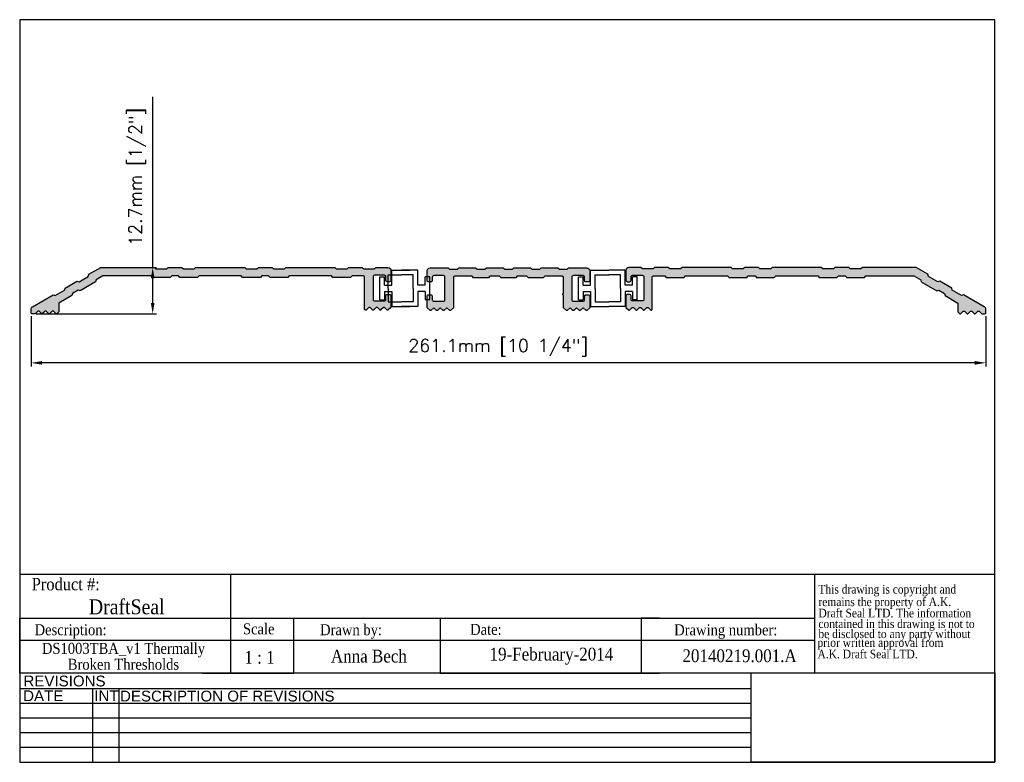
# Model space of a CAD drawing. Header units: millimetres. Extents: x 2362 to 2631, y 15 to 219.
import ezdxf
from ezdxf.enums import TextEntityAlignment as Align

# ---------------------------------------------------------------- set-up
doc = ezdxf.new("R2010")
doc.units = ezdxf.units.MM
doc.header["$MEASUREMENT"] = 0
doc.layers.add('AM_5', color=3, linetype='Continuous', lineweight=25)
doc.layers.add('BORDER', color=7, linetype='Continuous', lineweight=25)
for name, color, linetype in [('Current', 7, 'Continuous'), ('DRAWING', 7, 'Continuous'), ('DRAWING1', 5, 'Continuous'), ('FRAME', 7, 'Continuous')]:
    doc.layers.add(name, color=color, linetype=linetype)
doc.styles.add('DS GROUP', font='arial.ttf')
doc.styles.get("Standard").update_dxf_attribs({"font": 'ROMANS.SHX'})
doc.styles.add('TAG', font='GARA.TTF')
doc.dimstyles.new('AM_ISO$0', dxfattribs={"dimtxt": 1.5, "dimasz": 1.5, "dimexe": 1, "dimexo": 1, "dimgap": 1.5, "dimtad": 1, "dimdec": 0, "dimdsep": 46, "dimtxsty": 'Standard', "dimcen": 0, "dimclrd": 256, "dimclre": 256, "dimclrt": 2, "dimadec": 0, "dimazin": 2, "dimtp": 0.1, "dimtm": 0.1, "dimtfac": 0.71, "dimtdec": 0, "dimtmove": 0, "dimatfit": 3, "dimfxl": 1, "dimlwd": -1, "dimlwe": -1, "dimarcsym": 1})
picture_1 = doc.add_image_def('image1.bmp', size_in_pixel=(901, 331))

# ---------------------------------------------------------------- blocks, each defined once
blk = doc.blocks.new('A$C08671A0E')
at = {"layer": 'FRAME', "style": 'TAG'}
for s, p in [('This drawing is copyright and', (14.8, -52.3)), ('remains the property of A.K.', (14.8, -101.5)), ('Draft Seal LTD. The information', (14.8, -145.7)), ('contained in this drawing is not to  ', (14.8, -187.4)), ('be disclosed to any party without ', (14.8, -226.7)), (' prior written approval from', (0, -261.2)), (' A.K. Draft Seal LTD.', (0, -306.1))]:
    blk.add_text(s, height=33.819, dxfattribs=at).set_placement(p)
blk = doc.blocks.new('*D465')
at = {"layer": 'AM_5', "linetype": 'ByBlock', "transparency": 16777216}
for p, q in [((2365.18, 137.38), (2365.18, 123.6)), ((2626.32, 137.38), (2626.32, 123.6)), ((2623.32, 124.6), (2368.18, 124.6))]:
    blk.add_line(p, q, dxfattribs=at)
at = {"layer": 'AM_5', "transparency": 16777216}
for points in [[(2368.18, 125.1), (2368.18, 124.1), (2365.18, 124.6)], [(2623.32, 125.1), (2623.32, 124.1), (2626.32, 124.6)]]:
    blk.add_solid(points, dxfattribs=at)
at = {"layer": 'Defpoints', "color": 0, "transparency": 16777216}
for p in [(2365.18, 138.38), (2626.32, 138.38), (2365.18, 124.6)]:
    blk.add_point(p, dxfattribs=at)
at = {"layer": 'AM_5', "color": 7, "transparency": 16777216, "insert": (2492.95, 128.77), "char_height": 3.5, "attachment_point": 5}
blk.add_mtext('261.1mm [10 1/4"]', dxfattribs=at)
blk = doc.blocks.new('*D466')
at = {"layer": 'AM_5', "linetype": 'ByBlock', "transparency": 16777216}
for p, q in [((2398.44, 150.7), (2398.44, 197.37)), ((2385.23, 150.7), (2399.44, 150.7)), ((2398.44, 141), (2398.44, 147.7)), ((2366.56, 138), (2399.44, 138))]:
    blk.add_line(p, q, dxfattribs=at)
at = {"layer": 'AM_5', "transparency": 16777216}
for points in [[(2397.94, 147.7), (2398.94, 147.7), (2398.44, 150.7)], [(2397.94, 141), (2398.94, 141), (2398.44, 138)]]:
    blk.add_solid(points, dxfattribs=at)
at = {"layer": 'Defpoints', "color": 0, "transparency": 16777216}
for p in [(2384.23, 150.7), (2398.44, 150.7), (2365.56, 138)]:
    blk.add_point(p, dxfattribs=at)
at = {"layer": 'AM_5', "color": 7, "transparency": 16777216, "insert": (2394.27, 175.53), "char_height": 3.5, "attachment_point": 5, "rotation": 90}
blk.add_mtext('12.7mm [1/2"]', dxfattribs=at)

msp = doc.modelspace()

# ---------------------------------------------------------------- hatches: boundary and pattern name
h = msp.add_hatch(color=256)
edge = h.paths.add_edge_path()
edge.add_line((2452.57, 148), (2447.71, 148))
edge.add_line((2447.71, 148), (2447.31, 148.4))
edge.add_line((2447.31, 148.4), (2435.8, 148.4))
edge.add_line((2435.8, 148.4), (2435.4, 148))
edge.add_line((2435.4, 148), (2430.54, 148))
edge.add_line((2430.54, 148), (2430.14, 148.4))
edge.add_line((2430.14, 148.4), (2428.3, 148.4))
edge.add_line((2428.3, 148.4), (2427.9, 148))
edge.add_line((2427.9, 148), (2423.04, 148))
edge.add_line((2423.04, 148), (2422.64, 148.4))
edge.add_line((2422.64, 148.4), (2411.13, 148.4))
edge.add_line((2411.13, 148.4), (2410.73, 148))
edge.add_line((2410.73, 148), (2405.87, 148))
edge.add_line((2405.87, 148), (2405.47, 148.4))
edge.add_line((2405.47, 148.4), (2403.63, 148.4))
edge.add_line((2403.63, 148.4), (2403.23, 148))
edge.add_line((2403.23, 148), (2398.37, 148))
edge.add_line((2398.37, 148), (2397.97, 148.4))
edge.add_line((2397.97, 148.4), (2384.84, 148.4))
edge.add_line((2384.84, 148.4), (2382.96, 147.31))
edge.add_line((2382.96, 147.31), (2382.81, 146.76))
edge.add_line((2382.81, 146.76), (2378.6, 144.34))
edge.add_line((2378.6, 144.34), (2378.06, 144.48))
edge.add_line((2378.06, 144.48), (2376.46, 143.56))
edge.add_line((2376.46, 143.56), (2376.31, 143.01))
edge.add_line((2376.31, 143.01), (2372.79, 140.98))
edge.add_line((2372.79, 140.98), (2372.79, 138.53))
edge.add_line((2372.79, 138.53), (2372.32, 138.07))
edge.add_arc((2372.15, 138.25), 0.25, 225, 315, ccw=False)
edge.add_line((2371.97, 138.07), (2371.33, 138.72))
edge.add_arc((2371.15, 138.54), 0.25, 45, 135)
edge.add_line((2370.97, 138.72), (2370.33, 138.07))
edge.add_arc((2370.15, 138.25), 0.25, 225, 315, ccw=False)
edge.add_line((2369.98, 138.07), (2369.33, 138.72))
edge.add_arc((2369.16, 138.54), 0.25, 45, 135)
edge.add_line((2368.98, 138.72), (2368.34, 138.07))
edge.add_arc((2368.16, 138.25), 0.25, 225, 315, ccw=False)
edge.add_line((2367.98, 138.07), (2367.34, 138.72))
edge.add_arc((2367.16, 138.54), 0.25, 45, 135)
edge.add_line((2366.99, 138.72), (2366.34, 138.07))
edge.add_arc((2366.17, 138.25), 0.25, 270, 315, ccw=False)
edge.add_line((2366.17, 138), (2365.56, 138))
edge.add_arc((2365.56, 138.38), 0.38, 180, 270, ccw=False)
edge.add_line((2365.18, 138.38), (2365.18, 139.24))
edge.add_arc((2365.98, 139.24), 0.8, 120.0005, 180, ccw=False)
edge.add_line((2365.58, 139.93), (2371.24, 143.2))
edge.add_line((2371.24, 143.2), (2371.78, 143.05))
edge.add_line((2371.78, 143.05), (2374.34, 144.53))
edge.add_line((2374.34, 144.53), (2374.49, 145.08))
edge.add_line((2374.49, 145.08), (2377.73, 146.95))
edge.add_line((2377.73, 146.95), (2378.28, 146.8))
edge.add_line((2378.28, 146.8), (2380.83, 148.28))
edge.add_line((2380.83, 148.28), (2380.98, 148.83))
edge.add_line((2380.98, 148.83), (2384.23, 150.7))
edge.add_line((2384.23, 150.7), (2398.93, 150.7))
edge.add_line((2398.93, 150.7), (2399.33, 150.3))
edge.add_line((2399.33, 150.3), (2402.28, 150.3))
edge.add_line((2402.28, 150.3), (2402.68, 150.7))
edge.add_line((2402.68, 150.7), (2406.43, 150.7))
edge.add_line((2406.43, 150.7), (2406.83, 150.3))
edge.add_line((2406.83, 150.3), (2409.78, 150.3))
edge.add_line((2409.78, 150.3), (2410.18, 150.7))
edge.add_line((2410.18, 150.7), (2423.6, 150.7))
edge.add_line((2423.6, 150.7), (2424, 150.3))
edge.add_line((2424, 150.3), (2426.95, 150.3))
edge.add_line((2426.95, 150.3), (2427.35, 150.7))
edge.add_line((2427.35, 150.7), (2431.1, 150.7))
edge.add_line((2431.1, 150.7), (2431.5, 150.3))
edge.add_line((2431.5, 150.3), (2434.45, 150.3))
edge.add_line((2434.45, 150.3), (2434.85, 150.7))
edge.add_line((2434.85, 150.7), (2448.27, 150.7))
edge.add_line((2448.27, 150.7), (2448.67, 150.3))
edge.add_line((2448.67, 150.3), (2451.62, 150.3))
edge.add_line((2451.62, 150.3), (2452.02, 150.7))
edge.add_line((2452.02, 150.7), (2455.77, 150.7))
edge.add_line((2455.77, 150.7), (2456.17, 150.3))
edge.add_line((2456.17, 150.3), (2459.12, 150.3))
edge.add_line((2459.12, 150.3), (2459.52, 150.7))
edge.add_line((2459.52, 150.7), (2462.8, 150.7))
edge.add_arc((2462.8, 149.9), 0.8, 0, 90, ccw=False)
edge.add_line((2463.6, 149.9), (2463.6, 147.2))
edge.add_arc((2463.22, 147.2), 0.38, 270, 360, ccw=False)
edge.add_line((2463.22, 146.82), (2462.58, 146.82))
edge.add_arc((2462.58, 147.2), 0.38, 180, 270, ccw=False)
edge.add_line((2462.2, 147.2), (2462.2, 148.19))
edge.add_arc((2461.82, 148.19), 0.38, 360, 450)
edge.add_line((2461.82, 148.57), (2459.1, 148.57))
edge.add_arc((2459.1, 148.19), 0.38, 90, 180)
edge.add_line((2458.72, 148.19), (2458.72, 141.95))
edge.add_arc((2459.1, 141.95), 0.38, 180, 270)
edge.add_line((2459.1, 141.57), (2461.82, 141.57))
edge.add_arc((2461.82, 141.95), 0.38, 270, 360)
edge.add_line((2462.2, 141.95), (2462.2, 142.94))
edge.add_arc((2462.58, 142.94), 0.38, 90, 180, ccw=False)
edge.add_line((2462.58, 143.32), (2463.22, 143.32))
edge.add_arc((2463.22, 142.94), 0.38, 0, 90, ccw=False)
edge.add_line((2463.6, 142.94), (2463.6, 139.79))
edge.add_line((2463.6, 139.79), (2462.88, 139.07))
edge.add_arc((2462.7, 139.25), 0.25, 225, 315, ccw=False)
edge.add_line((2462.52, 139.07), (2461.88, 139.72))
edge.add_arc((2461.7, 139.54), 0.25, 45, 135)
edge.add_line((2461.53, 139.72), (2460.88, 139.07))
edge.add_arc((2460.71, 139.25), 0.25, 225, 315, ccw=False)
edge.add_line((2460.53, 139.07), (2459.89, 139.72))
edge.add_arc((2459.71, 139.54), 0.25, 45, 135)
edge.add_line((2459.53, 139.72), (2458.89, 139.07))
edge.add_arc((2458.71, 139.25), 0.25, 225, 315, ccw=False)
edge.add_line((2458.54, 139.07), (2457.89, 139.72))
edge.add_arc((2457.72, 139.54), 0.25, 45, 135)
edge.add_line((2457.54, 139.72), (2456.9, 139.07))
edge.add_arc((2456.72, 139.25), 0.25, 225, 315, ccw=False)
edge.add_line((2456.54, 139.07), (2456.42, 139.2))
edge.add_line((2456.42, 139.2), (2456.42, 148.02))
edge.add_arc((2456.04, 148.02), 0.38, 360, 450)
edge.add_line((2456.04, 148.4), (2452.97, 148.4))
edge.add_line((2452.97, 148.4), (2452.57, 148))
h = msp.add_hatch(color=256)
edge = h.paths.add_edge_path()
edge.add_line((2538.93, 148), (2543.78, 148))
edge.add_line((2543.78, 148), (2544.18, 148.4))
edge.add_line((2544.18, 148.4), (2555.7, 148.4))
edge.add_line((2555.7, 148.4), (2556.1, 148))
edge.add_line((2556.1, 148), (2560.95, 148))
edge.add_line((2560.95, 148), (2561.35, 148.4))
edge.add_line((2561.35, 148.4), (2563.2, 148.4))
edge.add_line((2563.2, 148.4), (2563.6, 148))
edge.add_line((2563.6, 148), (2568.45, 148))
edge.add_line((2568.45, 148), (2568.85, 148.4))
edge.add_line((2568.85, 148.4), (2580.37, 148.4))
edge.add_line((2580.37, 148.4), (2580.77, 148))
edge.add_line((2580.77, 148), (2585.62, 148))
edge.add_line((2585.62, 148), (2586.02, 148.4))
edge.add_line((2586.02, 148.4), (2587.87, 148.4))
edge.add_line((2587.87, 148.4), (2588.27, 148))
edge.add_line((2588.27, 148), (2593.12, 148))
edge.add_line((2593.12, 148), (2593.52, 148.4))
edge.add_line((2593.52, 148.4), (2606.65, 148.4))
edge.add_line((2606.65, 148.4), (2608.54, 147.31))
edge.add_line((2608.54, 147.31), (2608.69, 146.76))
edge.add_line((2608.69, 146.76), (2612.89, 144.34))
edge.add_line((2612.89, 144.34), (2613.44, 144.48))
edge.add_line((2613.44, 144.48), (2615.04, 143.56))
edge.add_line((2615.04, 143.56), (2615.18, 143.01))
edge.add_line((2615.18, 143.01), (2618.71, 140.98))
edge.add_line((2618.71, 140.98), (2618.71, 138.53))
edge.add_line((2618.71, 138.53), (2619.17, 138.07))
edge.add_arc((2619.35, 138.25), 0.25, 225, 315)
edge.add_line((2619.52, 138.07), (2620.17, 138.72))
edge.add_arc((2620.34, 138.54), 0.25, 45, 135, ccw=False)
edge.add_line((2620.52, 138.72), (2621.16, 138.07))
edge.add_arc((2621.34, 138.25), 0.25, 225, 315)
edge.add_line((2621.52, 138.07), (2622.16, 138.72))
edge.add_arc((2622.34, 138.54), 0.25, 45, 135, ccw=False)
edge.add_line((2622.52, 138.72), (2623.16, 138.07))
edge.add_arc((2623.34, 138.25), 0.25, 225, 315)
edge.add_line((2623.51, 138.07), (2624.16, 138.72))
edge.add_arc((2624.33, 138.54), 0.25, 45, 135, ccw=False)
edge.add_line((2624.51, 138.72), (2625.15, 138.07))
edge.add_arc((2625.33, 138.25), 0.25, 225, 270)
edge.add_line((2625.33, 138), (2625.94, 138))
edge.add_arc((2625.94, 138.38), 0.38, 270, 360)
edge.add_line((2626.32, 138.38), (2626.32, 139.24))
edge.add_arc((2625.52, 139.24), 0.8, 0, 59.9995)
edge.add_line((2625.92, 139.93), (2620.26, 143.2))
edge.add_line((2620.26, 143.2), (2619.71, 143.05))
edge.add_line((2619.71, 143.05), (2617.16, 144.53))
edge.add_line((2617.16, 144.53), (2617.01, 145.08))
edge.add_line((2617.01, 145.08), (2613.76, 146.95))
edge.add_line((2613.76, 146.95), (2613.22, 146.8))
edge.add_line((2613.22, 146.8), (2610.66, 148.28))
edge.add_line((2610.66, 148.28), (2610.51, 148.83))
edge.add_line((2610.51, 148.83), (2607.27, 150.7))
edge.add_line((2607.27, 150.7), (2592.57, 150.7))
edge.add_line((2592.57, 150.7), (2592.17, 150.3))
edge.add_line((2592.17, 150.3), (2589.22, 150.3))
edge.add_line((2589.22, 150.3), (2588.82, 150.7))
edge.add_line((2588.82, 150.7), (2585.07, 150.7))
edge.add_line((2585.07, 150.7), (2584.67, 150.3))
edge.add_line((2584.67, 150.3), (2581.72, 150.3))
edge.add_line((2581.72, 150.3), (2581.32, 150.7))
edge.add_line((2581.32, 150.7), (2567.9, 150.7))
edge.add_line((2567.9, 150.7), (2567.5, 150.3))
edge.add_line((2567.5, 150.3), (2564.55, 150.3))
edge.add_line((2564.55, 150.3), (2564.15, 150.7))
edge.add_line((2564.15, 150.7), (2560.4, 150.7))
edge.add_line((2560.4, 150.7), (2560, 150.3))
edge.add_line((2560, 150.3), (2557.05, 150.3))
edge.add_line((2557.05, 150.3), (2556.65, 150.7))
edge.add_line((2556.65, 150.7), (2543.23, 150.7))
edge.add_line((2543.23, 150.7), (2542.83, 150.3))
edge.add_line((2542.83, 150.3), (2539.88, 150.3))
edge.add_line((2539.88, 150.3), (2539.48, 150.7))
edge.add_line((2539.48, 150.7), (2535.73, 150.7))
edge.add_line((2535.73, 150.7), (2535.33, 150.3))
edge.add_line((2535.33, 150.3), (2532.38, 150.3))
edge.add_line((2532.38, 150.3), (2531.98, 150.7))
edge.add_line((2531.98, 150.7), (2528.7, 150.7))
edge.add_arc((2528.7, 149.9), 0.8, 90, 180)
edge.add_line((2527.9, 149.9), (2527.9, 147.2))
edge.add_arc((2528.28, 147.2), 0.38, 180, 270)
edge.add_line((2528.28, 146.82), (2528.92, 146.82))
edge.add_arc((2528.92, 147.2), 0.38, 270, 360)
edge.add_line((2529.3, 147.2), (2529.3, 148.19))
edge.add_arc((2529.68, 148.19), 0.38, 90, 180, ccw=False)
edge.add_line((2529.68, 148.57), (2532.4, 148.57))
edge.add_arc((2532.4, 148.19), 0.38, 0, 90, ccw=False)
edge.add_line((2532.78, 148.19), (2532.78, 141.95))
edge.add_arc((2532.4, 141.95), 0.38, -90, 0, ccw=False)
edge.add_line((2532.4, 141.57), (2529.68, 141.57))
edge.add_arc((2529.68, 141.95), 0.38, 180, 270, ccw=False)
edge.add_line((2529.3, 141.95), (2529.3, 142.94))
edge.add_arc((2528.92, 142.94), 0.38, 0, 90)
edge.add_line((2528.92, 143.32), (2528.28, 143.32))
edge.add_arc((2528.28, 142.94), 0.38, 90, 180)
edge.add_line((2527.9, 142.94), (2527.9, 139.79))
edge.add_line((2527.9, 139.79), (2528.62, 139.07))
edge.add_arc((2528.79, 139.25), 0.25, 225, 315)
edge.add_line((2528.97, 139.07), (2529.61, 139.72))
edge.add_arc((2529.79, 139.54), 0.25, 45, 135, ccw=False)
edge.add_line((2529.97, 139.72), (2530.61, 139.07))
edge.add_arc((2530.79, 139.25), 0.25, 225, 315)
edge.add_line((2530.96, 139.07), (2531.61, 139.72))
edge.add_arc((2531.78, 139.54), 0.25, 45, 135, ccw=False)
edge.add_line((2531.96, 139.72), (2532.61, 139.07))
edge.add_arc((2532.78, 139.25), 0.25, 225, 315)
edge.add_line((2532.96, 139.07), (2533.6, 139.72))
edge.add_arc((2533.78, 139.54), 0.25, 45, 135, ccw=False)
edge.add_line((2533.96, 139.72), (2534.6, 139.07))
edge.add_arc((2534.78, 139.25), 0.25, 225, 315)
edge.add_line((2534.95, 139.07), (2535.08, 139.2))
edge.add_line((2535.08, 139.2), (2535.08, 148.02))
edge.add_arc((2535.46, 148.02), 0.38, 90, 180, ccw=False)
edge.add_line((2535.46, 148.4), (2538.53, 148.4))
edge.add_line((2538.53, 148.4), (2538.93, 148))
at = {"layer": 'Current'}
msp.add_hatch(color=256, dxfattribs=at).paths.add_polyline_path([(2500.82, 148.31), (2501.22, 147.91), (2505.28, 147.91), (2505.68, 148.31), (2510.4, 148.31, -0.414214), (2510.8, 147.91), (2510.8, 143.59, 1), (2510.8, 143.09), (2510.8, 139.7), (2511.59, 138.91), (2511.81, 138.91), (2512.6, 139.7), (2513.39, 138.91), (2513.6, 138.91), (2514.39, 139.7), (2515.18, 138.91), (2515.39, 138.91), (2516.18, 139.7), (2516.97, 138.91), (2517.18, 138.91), (2517.97, 139.7), (2517.97, 142.83, 0.414214), (2517.57, 143.23), (2516.97, 143.23, 0.414214), (2516.57, 142.83), (2516.57, 141.88, -0.414214), (2516.17, 141.48), (2513.5, 141.48, -0.414214), (2513.1, 141.88), (2513.1, 148.08, -0.414214), (2513.5, 148.48), (2516.17, 148.48, -0.414214), (2516.57, 148.08), (2516.57, 147.13, 0.414214), (2516.97, 146.73), (2517.57, 146.73, 0.414214), (2517.97, 147.13), (2517.97, 149.81, 0.414214), (2517.17, 150.61), (2512.22, 150.61), (2511.82, 150.21), (2509.67, 150.21), (2509.27, 150.61), (2504.72, 150.61), (2504.32, 150.21), (2502.17, 150.21), (2501.77, 150.61), (2497.22, 150.61), (2496.82, 150.21), (2494.67, 150.21), (2494.27, 150.61), (2489.72, 150.61), (2489.32, 150.21), (2487.17, 150.21), (2486.77, 150.61), (2482.22, 150.61), (2481.82, 150.21), (2479.67, 150.21), (2479.27, 150.61), (2474.32, 150.61, 0.414214), (2473.52, 149.81), (2473.52, 147.13, 0.414214), (2473.92, 146.73), (2474.52, 146.73, 0.414214), (2474.92, 147.13), (2474.92, 148.08, -0.414214), (2475.32, 148.48), (2477.99, 148.48, -0.414214), (2478.39, 148.08), (2478.39, 141.88, -0.414214), (2477.99, 141.48), (2475.32, 141.48, -0.414214), (2474.92, 141.88), (2474.92, 142.83, 0.414214), (2474.52, 143.23), (2473.92, 143.23, 0.414214), (2473.52, 142.83), (2473.52, 139.7), (2474.31, 138.91), (2474.52, 138.91), (2475.31, 139.7), (2476.1, 138.91), (2476.31, 138.91), (2477.1, 139.7), (2477.89, 138.91), (2478.1, 138.91), (2478.89, 139.7), (2479.68, 138.91), (2479.9, 138.91), (2480.69, 139.7), (2480.69, 147.91, -0.414214), (2481.09, 148.31), (2485.82, 148.31), (2486.22, 147.91), (2490.28, 147.91), (2490.68, 148.31), (2493.32, 148.31), (2493.72, 147.91), (2497.78, 147.91), (2498.18, 148.31)])

# ---------------------------------------------------------------- linework, layer by layer
for p, q in [((2362.06, 66.79), (2579.51, 66.79)), ((2419.68, 66.79), (2419.68, 54.73)), ((2579.51, 66.79), (2579.51, 39.73)), ((2362.06, 39.73), (2362.06, 54.73)), ((2362.06, 54.73), (2579.51, 54.73)), ((2362.06, 54.73), (2362.06, 49.73)), ((2362.06, 54.73), (2362.06, 48.73)), ((2362.06, 54.73), (2412.06, 54.73)), ((2419.68, 54.73), (2419.68, 39.73)), ((2437.06, 39.73), (2437.06, 54.73)), ((2437.06, 54.73), (2477.06, 54.73)), ((2477.06, 54.73), (2477.06, 39.73)), ((2537.06, 54.73), (2532.06, 54.73)), ((2532.06, 54.73), (2532.06, 39.73)), ((2362.06, 48.73), (2362.06, 50.23)), ((2362.06, 48.73), (2579.51, 48.73)), ((2362.06, 39.73), (2362.06, 42.73)), ((2412.06, 39.73), (2437.06, 39.73)), ((2477.06, 39.73), (2537.06, 39.73))]:
    msp.add_line(p, q)
for points in [[(2452.57, 148), (2447.71, 148), (2447.31, 148.4), (2435.8, 148.4), (2435.4, 148), (2430.54, 148), (2430.14, 148.4), (2428.3, 148.4), (2427.9, 148), (2423.04, 148), (2422.64, 148.4), (2411.13, 148.4), (2410.73, 148), (2405.87, 148), (2405.47, 148.4), (2403.63, 148.4), (2403.23, 148), (2398.37, 148), (2397.97, 148.4), (2384.84, 148.4), (2382.96, 147.31), (2382.81, 146.76), (2378.6, 144.34), (2378.06, 144.48), (2376.46, 143.56), (2376.31, 143.01), (2372.79, 140.98), (2372.79, 138.53), (2372.32, 138.07, -0.414214), (2371.97, 138.07), (2371.33, 138.72, 0.414214), (2370.97, 138.72), (2370.33, 138.07, -0.414214), (2369.98, 138.07), (2369.33, 138.72, 0.414214), (2368.98, 138.72), (2368.34, 138.07, -0.414214), (2367.98, 138.07), (2367.34, 138.72, 0.414214), (2366.99, 138.72), (2366.34, 138.07, -0.198912), (2366.17, 138), (2365.56, 138, -0.414214), (2365.18, 138.38), (2365.18, 139.24, -0.267947), (2365.58, 139.93), (2371.24, 143.2), (2371.78, 143.05), (2374.34, 144.53), (2374.49, 145.08), (2377.73, 146.95), (2378.28, 146.8), (2380.83, 148.28), (2380.98, 148.83), (2384.23, 150.7), (2398.93, 150.7), (2399.33, 150.3), (2402.28, 150.3), (2402.68, 150.7), (2406.43, 150.7), (2406.83, 150.3), (2409.78, 150.3), (2410.18, 150.7), (2423.6, 150.7), (2424, 150.3), (2426.95, 150.3), (2427.35, 150.7), (2431.1, 150.7), (2431.5, 150.3), (2434.45, 150.3), (2434.85, 150.7), (2448.27, 150.7), (2448.67, 150.3), (2451.62, 150.3), (2452.02, 150.7), (2455.77, 150.7), (2456.17, 150.3), (2459.12, 150.3), (2459.52, 150.7), (2462.8, 150.7, -0.414214), (2463.6, 149.9), (2463.6, 147.2, -0.414214), (2463.22, 146.82), (2462.58, 146.82, -0.414214), (2462.2, 147.2), (2462.2, 148.19, 0.414214), (2461.82, 148.57), (2459.1, 148.57, 0.414214), (2458.72, 148.19), (2458.72, 141.95, 0.414214), (2459.1, 141.57), (2461.82, 141.57, 0.414214), (2462.2, 141.95), (2462.2, 142.94, -0.414214), (2462.58, 143.32), (2463.22, 143.32, -0.414214), (2463.6, 142.94), (2463.6, 139.79), (2462.88, 139.07, -0.414214), (2462.52, 139.07), (2461.88, 139.72, 0.414214), (2461.53, 139.72), (2460.88, 139.07, -0.414214), (2460.53, 139.07), (2459.89, 139.72, 0.414214), (2459.53, 139.72), (2458.89, 139.07, -0.414214), (2458.54, 139.07), (2457.89, 139.72, 0.414214), (2457.54, 139.72), (2456.9, 139.07, -0.414214), (2456.54, 139.07), (2456.42, 139.2), (2456.42, 148.02, 0.414214), (2456.04, 148.4), (2452.97, 148.4)], [(2538.93, 148), (2543.78, 148), (2544.18, 148.4), (2555.7, 148.4), (2556.1, 148), (2560.95, 148), (2561.35, 148.4), (2563.2, 148.4), (2563.6, 148), (2568.45, 148), (2568.85, 148.4), (2580.37, 148.4), (2580.77, 148), (2585.62, 148), (2586.02, 148.4), (2587.87, 148.4), (2588.27, 148), (2593.12, 148), (2593.52, 148.4), (2606.65, 148.4), (2608.54, 147.31), (2608.69, 146.76), (2612.89, 144.34), (2613.44, 144.48), (2615.04, 143.56), (2615.18, 143.01), (2618.71, 140.98), (2618.71, 138.53), (2619.17, 138.07, 0.414214), (2619.52, 138.07), (2620.17, 138.72, -0.414214), (2620.52, 138.72), (2621.16, 138.07, 0.414214), (2621.52, 138.07), (2622.16, 138.72, -0.414214), (2622.52, 138.72), (2623.16, 138.07, 0.414214), (2623.51, 138.07), (2624.16, 138.72, -0.414214), (2624.51, 138.72), (2625.15, 138.07, 0.198912), (2625.33, 138), (2625.94, 138, 0.414214), (2626.32, 138.38), (2626.32, 139.24, 0.267947), (2625.92, 139.93), (2620.26, 143.2), (2619.71, 143.05), (2617.16, 144.53), (2617.01, 145.08), (2613.76, 146.95), (2613.22, 146.8), (2610.66, 148.28), (2610.51, 148.83), (2607.27, 150.7), (2592.57, 150.7), (2592.17, 150.3), (2589.22, 150.3), (2588.82, 150.7), (2585.07, 150.7), (2584.67, 150.3), (2581.72, 150.3), (2581.32, 150.7), (2567.9, 150.7), (2567.5, 150.3), (2564.55, 150.3), (2564.15, 150.7), (2560.4, 150.7), (2560, 150.3), (2557.05, 150.3), (2556.65, 150.7), (2543.23, 150.7), (2542.83, 150.3), (2539.88, 150.3), (2539.48, 150.7), (2535.73, 150.7), (2535.33, 150.3), (2532.38, 150.3), (2531.98, 150.7), (2528.7, 150.7, 0.414214), (2527.9, 149.9), (2527.9, 147.2, 0.414214), (2528.28, 146.82), (2528.92, 146.82, 0.414214), (2529.3, 147.2), (2529.3, 148.19, -0.414214), (2529.68, 148.57), (2532.4, 148.57, -0.414214), (2532.78, 148.19), (2532.78, 141.95, -0.414214), (2532.4, 141.57), (2529.68, 141.57, -0.414214), (2529.3, 141.95), (2529.3, 142.94, 0.414214), (2528.92, 143.32), (2528.28, 143.32, 0.414214), (2527.9, 142.94), (2527.9, 139.79), (2528.62, 139.07, 0.414214), (2528.97, 139.07), (2529.61, 139.72, -0.414214), (2529.97, 139.72), (2530.61, 139.07, 0.414214), (2530.96, 139.07), (2531.61, 139.72, -0.414214), (2531.96, 139.72), (2532.61, 139.07, 0.414214), (2532.96, 139.07), (2533.6, 139.72, -0.414214), (2533.96, 139.72), (2534.6, 139.07, 0.414214), (2534.95, 139.07), (2535.08, 139.2), (2535.08, 148.02, -0.414214), (2535.46, 148.4), (2538.53, 148.4)]]:
    msp.add_lwpolyline(points, format="xyb", close=True)
at = {"layer": 'BORDER'}
for p, q in [((2362.06, 218.5), (2362.06, 15.3)), ((2628.76, 218.5), (2362.06, 218.5)), ((2628.76, 15.3), (2628.76, 218.5)), ((2579.51, 66.79), (2628.76, 66.79)), ((2628.76, 39.73), (2362.06, 39.73)), ((2562.14, 35.42), (2362.06, 35.42)), ((2381.93, 35.42), (2381.93, 15.3)), ((2389.14, 35.42), (2389.14, 15.3)), ((2562.14, 31.4), (2362.06, 31.4)), ((2562.14, 27.37), (2362.06, 27.37)), ((2562.14, 23.35), (2362.06, 23.35)), ((2562.14, 19.33), (2362.06, 19.33)), ((2362.06, 15.3), (2628.76, 15.3))]:
    msp.add_line(p, q, dxfattribs=at)
at = {"layer": 'DRAWING'}
msp.add_lwpolyline([(2505.68, 148.31), (2505.28, 147.91), (2501.22, 147.91), (2500.82, 148.31), (2498.18, 148.31), (2497.78, 147.91), (2493.72, 147.91), (2493.32, 148.31), (2490.68, 148.31), (2490.28, 147.91), (2486.22, 147.91), (2485.82, 148.31), (2481.09, 148.31, 0.414214), (2480.69, 147.91), (2480.69, 139.7), (2479.9, 138.91), (2479.68, 138.91), (2478.89, 139.7), (2478.1, 138.91), (2477.89, 138.91), (2477.1, 139.7), (2476.31, 138.91), (2476.1, 138.91), (2475.31, 139.7), (2474.52, 138.91), (2474.31, 138.91), (2473.52, 139.7), (2473.52, 142.83, -0.414214), (2473.92, 143.23), (2474.52, 143.23, -0.414214), (2474.92, 142.83), (2474.92, 141.88, 0.414214), (2475.32, 141.48), (2477.99, 141.48, 0.414214), (2478.39, 141.88), (2478.39, 148.08, 0.414214), (2477.99, 148.48), (2475.32, 148.48, 0.414214), (2474.92, 148.08), (2474.92, 147.13, -0.414214), (2474.52, 146.73), (2473.92, 146.73, -0.414214), (2473.52, 147.13), (2473.52, 149.81, -0.414214), (2474.32, 150.61), (2479.27, 150.61), (2479.67, 150.21), (2481.82, 150.21), (2482.22, 150.61), (2486.77, 150.61), (2487.17, 150.21), (2489.32, 150.21), (2489.72, 150.61), (2494.27, 150.61), (2494.67, 150.21), (2496.82, 150.21), (2497.22, 150.61), (2501.77, 150.61), (2502.17, 150.21), (2504.32, 150.21), (2504.72, 150.61), (2509.27, 150.61), (2509.67, 150.21), (2511.82, 150.21), (2512.22, 150.61), (2517.17, 150.61, -0.414214), (2517.97, 149.81), (2517.97, 147.13, -0.414214), (2517.57, 146.73), (2516.97, 146.73, -0.414214), (2516.57, 147.13), (2516.57, 148.08, 0.414214), (2516.17, 148.48), (2513.5, 148.48, 0.414214), (2513.1, 148.08), (2513.1, 141.88, 0.414214), (2513.5, 141.48), (2516.17, 141.48, 0.414214), (2516.57, 141.88), (2516.57, 142.83, -0.414214), (2516.97, 143.23), (2517.57, 143.23, -0.414214), (2517.97, 142.83), (2517.97, 139.7), (2517.18, 138.91), (2516.97, 138.91), (2516.18, 139.7), (2515.39, 138.91), (2515.18, 138.91), (2514.39, 139.7), (2513.6, 138.91), (2513.39, 138.91), (2512.6, 139.7), (2511.81, 138.91), (2511.59, 138.91), (2510.8, 139.7), (2510.8, 143.09, -1), (2510.8, 143.59), (2510.8, 147.91, 0.414214), (2510.4, 148.31)], format="xyb", close=True, dxfattribs=at)
at = {"layer": 'DRAWING1'}
for p, q in [((2460.55, 141.81), (2460.55, 148.16)), ((2460.55, 148.16), (2461.82, 148.16)), ((2461.82, 145.87), (2461.82, 148.16)), ((2462.85, 144.98), (2462.85, 148.66)), ((2462.85, 148.66), (2466.53, 148.66)), ((2463.85, 149.93), (2468.81, 149.93)), ((2463.85, 145.87), (2463.85, 149.93)), ((2470.97, 149.93), (2466.53, 149.93)), ((2469.7, 148.66), (2466.53, 148.66)), ((2469.7, 144.98), (2469.7, 148.66)), ((2470.97, 145.87), (2470.97, 149.93)), ((2473.01, 145.87), (2473.01, 148.16)), ((2474.28, 148.16), (2473.01, 148.16)), ((2474.28, 141.81), (2474.28, 148.16)), ((2514.94, 141.81), (2514.94, 148.16)), ((2514.94, 148.16), (2516.21, 148.16)), ((2516.21, 145.87), (2516.21, 148.16)), ((2518.24, 149.93), (2523.2, 149.93)), ((2518.24, 145.87), (2518.24, 149.93)), ((2519.51, 144.98), (2519.51, 148.66)), ((2519.51, 148.66), (2523.2, 148.66)), ((2527.64, 149.93), (2523.2, 149.93)), ((2526.37, 148.66), (2523.2, 148.66)), ((2526.37, 144.98), (2526.37, 148.66)), ((2527.64, 145.87), (2527.64, 149.93)), ((2529.67, 145.87), (2529.67, 148.16)), ((2530.94, 148.16), (2529.67, 148.16)), ((2530.94, 141.81), (2530.94, 148.16)), ((2461.82, 145.87), (2463.85, 145.87)), ((2473.01, 145.87), (2470.97, 145.87)), ((2516.21, 145.87), (2518.24, 145.87)), ((2529.67, 145.87), (2527.64, 145.87)), ((2461.82, 144.09), (2463.85, 144.09)), ((2461.82, 144.09), (2461.82, 141.81)), ((2462.85, 144.98), (2462.85, 141.3)), ((2463.85, 144.09), (2463.85, 140.03)), ((2469.7, 144.98), (2469.7, 141.3)), ((2470.97, 144.09), (2470.97, 140.03)), ((2473.01, 144.09), (2470.97, 144.09)), ((2473.01, 144.09), (2473.01, 141.81)), ((2516.21, 144.09), (2518.24, 144.09)), ((2516.21, 144.09), (2516.21, 141.81)), ((2518.24, 144.09), (2518.24, 140.03)), ((2519.51, 144.98), (2519.51, 141.3)), ((2526.37, 144.98), (2526.37, 141.3)), ((2527.64, 144.09), (2527.64, 140.03)), ((2529.67, 144.09), (2527.64, 144.09)), ((2529.67, 144.09), (2529.67, 141.81)), ((2460.55, 141.81), (2461.82, 141.81)), ((2462.85, 141.3), (2466.53, 141.3)), ((2469.7, 141.3), (2466.53, 141.3)), ((2474.28, 141.81), (2473.01, 141.81)), ((2514.94, 141.81), (2516.21, 141.81)), ((2519.51, 141.3), (2523.2, 141.3)), ((2526.37, 141.3), (2523.2, 141.3)), ((2530.94, 141.81), (2529.67, 141.81)), ((2463.85, 140.03), (2468.81, 140.03)), ((2470.97, 140.03), (2466.53, 140.03)), ((2518.24, 140.03), (2523.2, 140.03)), ((2527.64, 140.03), (2523.2, 140.03))]:
    msp.add_line(p, q, dxfattribs=at)
at = {"layer": 'FRAME', "color": 1}
for q in [(2562.14, 39.74), (2562.14, 39.73)]:
    msp.add_line((2562.14, 15.3), q, dxfattribs=at)

# ---------------------------------------------------------------- block references
at = {"xscale": 0.06987750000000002, "yscale": 0.06987750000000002, "zscale": 0.06987750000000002}
msp.add_blockref('A$C08671A0E', (2579.51, 65.14), dxfattribs=at)

# ---------------------------------------------------------------- texts
at = {"layer": 'BORDER', "attachment_point": 2, "style": 'DS GROUP'}
for s, width, insert, char_height in [('REVISIONS', 20.3868, (2374.32, 39.03), 2.953), ('DATE', 20.3868, (2368.5, 34.99), 2.953), ('INT', 20.3868, (2385.79, 34.99), 2.953), ('DESCRIPTION OF REVISIONS', 103.8609, (2418.84, 34.91), 2.9531)]:
    msp.add_mtext_dynamic_manual_height_columns(s, width=width, gutter_width=7.5, heights=[0], dxfattribs=dict(at, insert=insert, char_height=char_height))
at = {"layer": 'FRAME', "style": 'TAG'}
for s, height, p in [('Product #:', 3.382, (2374.65, 64.13)), ('DraftSeal', 4.069, (2391.34, 57.98)), ('Description:', 3, (2375.98, 51.11)), ('Drawn by:', 3, (2452.69, 51.18)), ('Date:', 3, (2489.58, 51.66)), ('Drawing number:', 3, (2555.2, 51.15)), ('1 : 1', 3.5, (2427.65, 44)), ('Anna Bech', 3.5, (2457.58, 44.44)), ('19-February-2014', 3.5, (2507.5, 44.44)), ('20140219.001.A', 3.5, (2558.98, 44.45))]:
    msp.add_text(s, height=height, dxfattribs=at).set_placement(p, align=Align.MIDDLE)
msp.add_text('Scale', height=3, dxfattribs=at).set_placement((2423.13, 50.32))
for s, p in [('DS1003TBA_v1 Thermally ', (2390.94, 44.98)), ('Broken Thresholds', (2390.44, 40.64))]:
    msp.add_text(s, height=3, dxfattribs=at).set_placement(p, align=Align.CENTER)

# ---------------------------------------------------------------- dimensions: what is measured, and where the dimension line sits
at = {"layer": 'AM_5'}
for base, p1, p2, angle, picture, middle in [((2398.44, 150.7), (2365.56, 138), (2384.23, 150.7), 90, '*D466', (2398.44, 175.53)), ((2365.18, 124.6), (2626.32, 138.38), (2365.18, 138.38), 180, '*D465', (2492.95, 124.6))]:
    dim = msp.add_linear_dim(base=base, p1=p1, p2=p2, angle=angle, dimstyle='AM_ISO$0', override={"dimtxt": 3.5, "dimasz": 3, "dimdec": 1, "dimpost": '<>mm', "dimclrt": 7}, dxfattribs=at)
    dim.commit()
    dim.dimension.update_dxf_attribs({"geometry": picture, "text_midpoint": middle, "dimtype": 160})

# ---------------------------------------------------------------- pictures from other files: only their frames are drawn
image = msp.add_image(picture_1, insert=(2562.14, 15.3), size_in_units=(66.62, 24.47))
image.dxf.flags = 7

doc.saveas('drawing.dxf')
